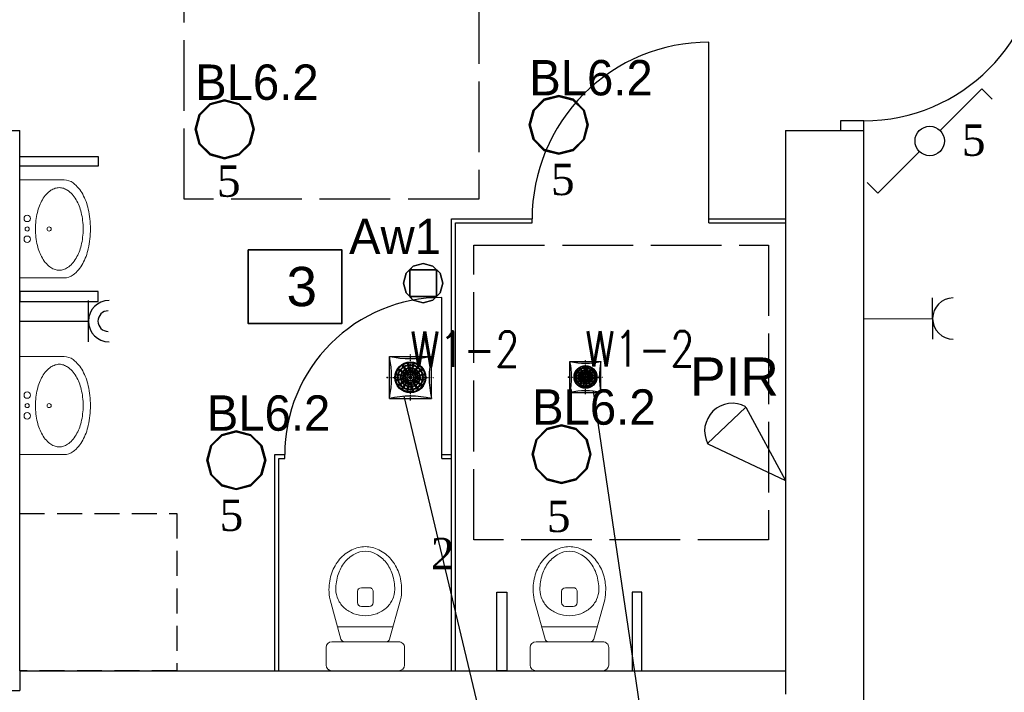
# Model space of a CAD drawing. Header units: millimetres. Extents: x -16803 to -7085, y -9068 to 2537.
# Tile 15 of 33: x -14016 to -13514, y -429 to -86. Entities that reach past the tile are written whole.
import ezdxf
from ezdxf.enums import TextEntityAlignment as Align

# ---------------------------------------------------------------- set-up
doc = ezdxf.new("R2010")
doc.units = ezdxf.units.MM
doc.header["$MEASUREMENT"] = 0
for name, pattern in [('ACAD_ISO02W100', [15, 12, -3]), ('CENTER', [0.55, 0.37, -0.06, 0.06, -0.06]), ('DASHED', [19.05, 12.7, -6.35]), ('HIDDEN', [0.125, 0.085, -0.04])]:
    doc.linetypes.add(name, pattern=pattern)
for name, color, linetype, lineweight in [('A_meble', 253, 'Continuous', 13), ('A_opisy', 81, 'Continuous', 13), ('A_przekrojowe główne', 50, 'Continuous', 50), ('A_sanitarka', 140, 'Continuous', 13), ('A_stolarka', 20, 'Continuous', 15), ('A_ściany istniejące', 82, 'Continuous', 50), ('elektryka', 255, 'Continuous', 35), ('elektryka2', 20, 'Continuous', 35), ('opisy', 71, 'Continuous', 13), ('sanitarka', 140, 'Continuous', 13)]:
    doc.layers.add(name, color=color, linetype=linetype, lineweight=lineweight)
doc.layers.add('DLX_BLD0_FL1_LUM 1', color=7, linetype='Continuous', true_color=0x002aff)
for name, color, linetype in [('DLX_BLD0_FL1_LUM 12', 1, 'Continuous'), ('DLX_BLD0_FL1_LUMKEY_IDX', 7, 'Continuous'), ('Elementy modelu - Strefy', 7, 'Continuous'), ('Konstrukcja - Ściany zew', 7, 'Continuous'), ('teletech', 7, 'Continuous'), ('WEN_W1-_ATRYBUT', 6, 'Continuous'), ('WEN_W1-_OSIE', 2, 'CENTER'), ('WEN_W1-_ZLICZAC', 140, 'Continuous')]:
    doc.layers.add(name, color=color, linetype=linetype)
doc.styles.add('ROMANS', font='times.ttf', dxfattribs={"height": 12})
doc.styles.get("Standard").update_dxf_attribs({"font": 'arial.ttf'})
doc.styles.add('STYL_AUTOMATYCZNY_1', font='arial.ttf')
doc.styles.add('STYL_WENTYLE', font='romans.shx', dxfattribs={"width": 0.8})
doc.styles.add('TableTextStyle', font='txt')

# ---------------------------------------------------------------- blocks, each defined once
blk = doc.blocks.new('miska wc2')
at = {"layer": 'sanitarka'}
for p, q in [((0, 17), (0, -17)), ((0, 17), (0, -17)), ((11.85, 20), (2.85, 20)), ((11.85, 20), (2.85, 20)), ((14.7, -17), (14.7, 17)), ((14.7, -17), (14.7, 17)), ((16.11, 12.39), (36.08, 17.97)), ((16.11, 12.39), (36.08, 17.97)), ((14.7, 10.46), (14.7, -10.46)), ((14.7, 10.46), (14.7, -10.46)), ((22.3, 14.12), (22.3, -14.12)), ((32.75, -2), (32.75, 2)), ((34.65, 4), (40.35, 4)), ((42.25, 2), (42.25, -2)), ((40.35, -4), (34.65, -4)), ((36.08, -17.97), (16.11, -12.39)), ((36.08, -17.97), (16.11, -12.39)), ((2.85, -20), (11.85, -20)), ((2.85, -20), (11.85, -20))]:
    blk.add_line(p, q, dxfattribs=at)
at = {"layer": 'sanitarka', "extrusion": (0, 0, -1)}
for centre, major_axis, start_param, end_param in [((2.85, 17), (0, 3), -1.570796, 0), ((2.85, 17), (0, 3), -1.570796, 0), ((11.85, 17), (0, 3), 0, 1.570796), ((11.85, 17), (0, 3), 0, 1.570796), ((41.3, -10.01), (0, 28.51), -0.193886, 0), ((41.3, -10.01), (0, 28.51), -0.193886, 0), ((41.3, -10.01), (0, 28.51), 0, 0.321605), ((41.3, -10.01), (0, 28.51), 0, 0.321605), ((42.85, -5.11), (0, 23.34), 0.321605, 0.677386), ((42.85, -5.11), (0, 23.34), 0.321605, 0.677386), ((16.6, 10.46), (0, 2), -1.570796, -0.259108), ((16.6, 10.46), (0, 2), -1.570796, -0.259108), ((42.3, 0.39), (0, 14.98), -1.201895, -0.819867), ((41.69, 0.98), (0, 14.1), -0.819867, -0.417686), ((41.3, 1.91), (0, 13.09), -0.417686, 0), ((41.3, -12.92), (0, 27.92), 0, 0.294283), ((43.13, -6.57), (0, 21.29), 0.294283, 0.631691), ((45.92, -2.55), (0, 16.3), 0.631691, 1.055683), ((45.23, -1.99), (0, 19.34), 0.677386, 1.095246), ((45.23, -1.99), (0, 19.34), 0.677386, 1.095246), ((43.25, 0), (0, 16.05), -1.570796, -1.201895), ((50.21, 0), (0, 11.13), 1.055683, 1.570796), ((48.9, 0), (0, 15), 1.095246, 1.570796), ((48.9, 0), (0, 15), 1.095246, 1.570796), ((34.65, 2), (0, 2), -1.570796, 0), ((40.35, 2), (0, 2), 0, 1.570796), ((43.25, 0), (0, 16.05), -1.939697, -1.570796), ((34.65, -2), (0, 2), 3.141593, 4.712389), ((40.35, -2), (0, 2), 1.570796, 3.141593), ((50.21, 0), (0, 11.13), 1.570796, 2.08591), ((48.9, 0), (0, 15), 1.570796, 2.046347), ((48.9, 0), (0, 15), 1.570796, 2.046347), ((42.3, -0.39), (0, 14.98), -2.321725, -1.939697), ((45.92, 2.55), (0, 16.3), 2.08591, 2.509902), ((45.23, 1.99), (0, 19.34), 2.046347, 2.464206), ((45.23, 1.99), (0, 19.34), 2.046347, 2.464206), ((16.6, -10.46), (0, 2), -2.882484, -1.570796), ((16.6, -10.46), (0, 2), -2.882484, -1.570796), ((41.69, -0.98), (0, 14.1), -2.723906, -2.321725), ((41.3, -1.91), (0, 13.09), 3.141593, 3.559279), ((41.3, 12.92), (0, 27.92), 2.84731, 3.141593), ((43.13, 6.57), (0, 21.29), 2.509902, 2.84731), ((42.85, 5.11), (0, 23.34), 2.464206, 2.819987), ((42.85, 5.11), (0, 23.34), 2.464206, 2.819987), ((2.85, -17), (0, 3), 3.141593, 4.712389), ((2.85, -17), (0, 3), 3.141593, 4.712389), ((11.85, -17), (0, 3), 1.570796, 3.141593), ((11.85, -17), (0, 3), 1.570796, 3.141593), ((41.3, 10.01), (0, 28.51), 3.141593, 3.335479), ((41.3, 10.01), (0, 28.51), 3.141593, 3.335479), ((41.3, 10.01), (0, 28.51), 2.819987, 3.141593), ((41.3, 10.01), (0, 28.51), 2.819987, 3.141593)]:
    blk.add_ellipse(centre, major_axis=major_axis, ratio=0.95, start_param=start_param, end_param=end_param, dxfattribs=at)
blk = doc.blocks.new('UM35X50')
for points in [[(0, -36.97, 0.05476), (10.06, -35.86, 0.06858), (17.66, -33.04, 0.105627), (23.4, -28.17, 0.165778), (24.97, -23.56), (24.97, -0.92), (-24.97, -0.92), (-24.97, -23.56, 0.165778), (-23.4, -28.17, 0.105627), (-17.66, -33.04, 0.06858), (-10.06, -35.86, 0.05476)], [(0, -8.94, 0.029376), (-4.26, -9.19, 0.029473), (-8.44, -9.93, 0.03605), (-11.75, -10.98, 0.036147), (-14.87, -12.5, 0.053162), (-17.67, -14.54, 0.06086), (-19.66, -16.84, 0.070181), (-20.69, -18.98, 0.077896), (-21.03, -21.09, 0.077896), (-20.69, -23.2, 0.070181), (-19.66, -25.33, 0.06086), (-17.67, -27.63, 0.053162), (-14.87, -29.68, 0.036147), (-11.75, -31.19, 0.03605), (-8.44, -32.24, 0.029473), (-4.26, -32.99, 0.029376), (0, -33.24, 0.029376), (4.26, -32.99, 0.029473), (8.45, -32.24, 0.03605), (11.76, -31.19, 0.036147), (14.87, -29.68, 0.053162), (17.68, -27.63, 0.06086), (19.67, -25.33, 0.070181), (20.7, -23.2, 0.077896), (21.03, -21.09, 0.077896), (20.7, -18.98, 0.070181), (19.67, -16.84, 0.06086), (17.68, -14.54, 0.053162), (14.87, -12.5, 0.036147), (11.76, -10.98, 0.03605), (8.45, -9.93, 0.029473), (4.26, -9.19, 0.029376)]]:
    blk.add_lwpolyline(points, format="xyb", close=True)
for centre, radius in [((-5.34, -4.75), 1.63), ((0, -4.75), 1.05), ((5.23, -4.75), 1.63), ((0, -15.91), 1.05)]:
    blk.add_circle(centre, radius)
blk = doc.blocks.new('SILENT_12')
for p, q in [((-0.5, -0.5), (-0.5, 0.5)), ((-0.5, 0.5), (0.5, 0.5)), ((0.5, -0.5), (0.5, 0.5)), ((-0.28, 0.211), (-0.204, 0.287)), ((-0.204, 0.287), (-0.176, 0.247)), ((-0.178, 0.302), (-0.079, 0.343)), ((-0.178, 0.302), (-0.153, 0.262)), ((-0.169, 0.236), (-0.134, 0.188)), ((-0.146, 0.251), (-0.114, 0.201)), ((-0.079, 0.343), (-0.068, 0.295)), ((-0.065, 0.283), (-0.052, 0.225)), ((-0.049, 0.347), (0.058, 0.347)), ((-0.049, 0.347), (-0.041, 0.3)), ((-0.039, 0.288), (-0.029, 0.229)), ((0.048, 0.286), (0.038, 0.228)), ((0.058, 0.347), (0.05, 0.299)), ((0.074, 0.281), (0.061, 0.223)), ((0.087, 0.339), (0.077, 0.293)), ((0.087, 0.339), (0.187, 0.298)), ((0.154, 0.246), (0.122, 0.196)), ((0.187, 0.298), (0.161, 0.257)), ((0.211, 0.28), (0.183, 0.242)), ((0.211, 0.28), (0.287, 0.204)), ((-0.347, -0.049), (-0.347, 0.058)), ((-0.347, 0.058), (-0.299, 0.05)), ((-0.339, 0.087), (-0.298, 0.187)), ((-0.339, 0.087), (-0.293, 0.077)), ((-0.298, 0.187), (-0.257, 0.161)), ((-0.286, 0.048), (-0.228, 0.038)), ((-0.281, 0.074), (-0.223, 0.061)), ((-0.28, 0.211), (-0.242, 0.183)), ((-0.246, 0.154), (-0.196, 0.122)), ((-0.231, 0.176), (-0.182, 0.142)), ((-0.216, 0.036), (-0.171, 0.028)), ((-0.211, 0.059), (-0.167, 0.049)), ((-0.186, 0.116), (-0.148, 0.091)), ((-0.173, 0.135), (-0.135, 0.109)), ((-0.161, 0.026), (-0.125, 0.02)), ((-0.156, 0.046), (-0.12, 0.038)), ((-0.139, 0.086), (-0.108, 0.066)), ((-0.128, 0.178), (-0.102, 0.141)), ((-0.127, 0.103), (-0.096, 0.081)), ((-0.108, 0.191), (-0.083, 0.152)), ((-0.096, 0.132), (-0.074, 0.102)), ((-0.078, 0.143), (-0.058, 0.112)), ((-0.05, 0.213), (-0.04, 0.169)), ((-0.038, 0.159), (-0.03, 0.123)), ((-0.027, 0.218), (-0.019, 0.173)), ((-0.017, 0.162), (-0.011, 0.126)), ((0.026, 0.161), (0.02, 0.125)), ((0.036, 0.216), (0.028, 0.171)), ((0.046, 0.156), (0.038, 0.12)), ((0.059, 0.211), (0.049, 0.167)), ((0.086, 0.139), (0.066, 0.108)), ((0.103, 0.127), (0.081, 0.096)), ((0.116, 0.186), (0.091, 0.148)), ((0.132, 0.096), (0.102, 0.074)), ((0.135, 0.173), (0.109, 0.135)), ((0.143, 0.078), (0.112, 0.058)), ((0.159, 0.038), (0.123, 0.03)), ((0.162, 0.017), (0.126, 0.011)), ((0.178, 0.128), (0.141, 0.102)), ((0.176, 0.231), (0.142, 0.182)), ((0.191, 0.108), (0.152, 0.083)), ((0.213, 0.05), (0.169, 0.04)), ((0.218, 0.027), (0.173, 0.019)), ((0.236, 0.169), (0.188, 0.134)), ((0.251, 0.146), (0.201, 0.114)), ((0.283, 0.065), (0.225, 0.052)), ((0.288, 0.039), (0.229, 0.029)), ((0.287, 0.204), (0.247, 0.176)), ((0.302, 0.178), (0.262, 0.153)), ((0.343, 0.079), (0.295, 0.068)), ((0.347, 0.049), (0.3, 0.041)), ((0.302, 0.178), (0.343, 0.079)), ((0.347, 0.049), (0.347, -0.058)), ((-0.347, -0.049), (-0.3, -0.041)), ((-0.343, -0.079), (-0.295, -0.068)), ((-0.302, -0.178), (-0.343, -0.079)), ((-0.302, -0.178), (-0.262, -0.153)), ((-0.288, -0.039), (-0.229, -0.029)), ((-0.287, -0.204), (-0.247, -0.176)), ((-0.211, -0.28), (-0.287, -0.204)), ((-0.283, -0.065), (-0.225, -0.052)), ((-0.251, -0.146), (-0.201, -0.114)), ((-0.236, -0.169), (-0.188, -0.134)), ((-0.218, -0.027), (-0.173, -0.019)), ((-0.213, -0.05), (-0.169, -0.04)), ((-0.191, -0.108), (-0.152, -0.083)), ((-0.178, -0.128), (-0.141, -0.102)), ((-0.176, -0.231), (-0.142, -0.182)), ((-0.162, -0.017), (-0.126, -0.011)), ((-0.159, -0.038), (-0.123, -0.03)), ((-0.154, -0.246), (-0.122, -0.196)), ((-0.143, -0.078), (-0.112, -0.058)), ((-0.135, -0.173), (-0.109, -0.135)), ((-0.132, -0.096), (-0.102, -0.074)), ((-0.116, -0.186), (-0.091, -0.148)), ((-0.103, -0.127), (-0.081, -0.096)), ((-0.086, -0.139), (-0.066, -0.108)), ((-0.074, -0.281), (-0.061, -0.223)), ((-0.059, -0.211), (-0.049, -0.167)), ((-0.048, -0.286), (-0.038, -0.228)), ((-0.046, -0.156), (-0.038, -0.12)), ((-0.036, -0.216), (-0.028, -0.171)), ((-0.026, -0.161), (-0.02, -0.125)), ((0.017, -0.162), (0.011, -0.126)), ((0.027, -0.218), (0.019, -0.173)), ((0.039, -0.288), (0.029, -0.229)), ((0.038, -0.159), (0.03, -0.123)), ((0.05, -0.213), (0.04, -0.169)), ((0.065, -0.283), (0.052, -0.225)), ((0.078, -0.143), (0.058, -0.112)), ((0.096, -0.132), (0.074, -0.102)), ((0.108, -0.191), (0.083, -0.152)), ((0.127, -0.103), (0.096, -0.081)), ((0.128, -0.178), (0.102, -0.141)), ((0.139, -0.086), (0.108, -0.066)), ((0.146, -0.251), (0.114, -0.201)), ((0.156, -0.046), (0.12, -0.038)), ((0.161, -0.026), (0.125, -0.02)), ((0.169, -0.236), (0.134, -0.188)), ((0.173, -0.135), (0.135, -0.109)), ((0.186, -0.116), (0.148, -0.091)), ((0.211, -0.059), (0.167, -0.049)), ((0.216, -0.036), (0.171, -0.028)), ((0.231, -0.176), (0.182, -0.142)), ((0.246, -0.154), (0.196, -0.122)), ((0.28, -0.211), (0.204, -0.287)), ((0.281, -0.074), (0.223, -0.061)), ((0.286, -0.048), (0.228, -0.038)), ((0.28, -0.211), (0.242, -0.183)), ((0.298, -0.187), (0.257, -0.161)), ((0.339, -0.087), (0.293, -0.077)), ((0.339, -0.087), (0.298, -0.187)), ((0.347, -0.058), (0.299, -0.05)), ((-0.211, -0.28), (-0.183, -0.242)), ((-0.187, -0.298), (-0.161, -0.257)), ((-0.087, -0.339), (-0.187, -0.298)), ((-0.087, -0.339), (-0.077, -0.293)), ((-0.058, -0.347), (-0.05, -0.299)), ((0.049, -0.347), (-0.058, -0.347)), ((0.049, -0.347), (0.041, -0.3)), ((0.079, -0.343), (0.068, -0.295)), ((0.178, -0.302), (0.079, -0.343)), ((0.178, -0.302), (0.153, -0.262)), ((0.204, -0.287), (0.176, -0.247)), ((-0.5, -0.5), (0.5, -0.5))]:
    blk.add_line(p, q)
for radius in [0.369, 0.362, 0.303, 0.29, 0.231, 0.219, 0.174, 0.163, 0.126, 0.117, 0.0831, 0.0769, 0.0381, 0.0283]:
    blk.add_circle((0, 0), radius)
for centre, start, end in [((0, 2.836), 257.9209, 282.0791), ((-2.836, 0), 347.9209, 12.0791), ((2.836, 0), 167.9209, 192.0791), ((0, -2.836), 77.9209, 102.0791)]:
    blk.add_arc(centre, 2.389, start, end)
blk = doc.blocks.new('SILENT-300_12')
at = {"linetype": 'HIDDEN'}
blk.add_circle((0, 0), 75, dxfattribs=at)
for p in [(-117.7, 0), (0, 0)]:
    blk.add_point(p)
at = {"layer": 'WEN_W1-_OSIE'}
for p, q in [((0, -117.7), (0, 117.7)), ((-117.7, 0), (117.7, 0))]:
    blk.add_line(p, q, dxfattribs=at)
at = {"xscale": 214, "yscale": 214, "zscale": 214}
blk.add_blockref('SILENT_12', (0, 0), dxfattribs=at)
at = {"layer": 'WEN_W1-_ATRYBUT', "style": 'STYL_WENTYLE', "width": 0.8, "flags": 8}
blk.add_attdef('WENTYLE', text='', height=180, dxfattribs=at).set_placement((0, 0), align=Align.BOTTOM_LEFT)
blk = doc.blocks.new('SILENT-100-12V_12')
at = {"linetype": 'HIDDEN'}
blk.add_circle((0, 0), 50, dxfattribs=at)
for p in [(-86.9, 0), (0, 0)]:
    blk.add_point(p)
at = {"layer": 'WEN_W1-_OSIE'}
for p, q in [((0, -86.9), (0, 86.9)), ((-86.9, 0), (86.9, 0))]:
    blk.add_line(p, q, dxfattribs=at)
at = {"xscale": 158, "yscale": 158, "zscale": 158}
blk.add_blockref('SILENT_12', (0, 0), dxfattribs=at)
at = {"layer": 'WEN_W1-_ATRYBUT', "style": 'STYL_WENTYLE', "width": 0.8, "flags": 8}
blk.add_attdef('WENTYLE', text='', height=180, dxfattribs=at).set_placement((0, 0), align=Align.BOTTOM_LEFT)

msp = doc.modelspace()

# ---------------------------------------------------------------- linework, layer by layer
at = {"layer": 'A_meble', "lineweight": -3}
for p, q in [((-13795.83, -187.9), (-13754.83, -187.9)), ((-13795.83, -417.9), (-13795.83, -187.9)), ((-13793.83, -189.9), (-13754.83, -189.9)), ((-13793.83, -417.9), (-13793.83, -189.9)), ((-13754.83, -189.9), (-13754.83, -187.9)), ((-13664.83, -187.9), (-13625.83, -187.9)), ((-13664.83, -189.9), (-13664.83, -187.9)), ((-13664.83, -189.9), (-13625.83, -189.9)), ((-13885.83, -307.9), (-13880.83, -307.9)), ((-13885.83, -417.9), (-13885.83, -307.9)), ((-13883.83, -309.9), (-13880.83, -309.9)), ((-13883.83, -417.9), (-13883.83, -309.9)), ((-13880.83, -309.9), (-13880.83, -307.9)), ((-13800.83, -307.9), (-13795.83, -307.9)), ((-13800.83, -309.9), (-13800.83, -307.9)), ((-13800.83, -309.9), (-13795.83, -309.9))]:
    msp.add_line(p, q, dxfattribs=at)
for points in [[(-13664.83, -187.9), (-13664.83, -97.9, 0.414214), (-13754.83, -187.9)], [(-13800.83, -307.9), (-13800.83, -227.9, 0.414214), (-13880.83, -307.9)]]:
    msp.add_lwpolyline(points, format="xyb", dxfattribs=at)
at = {"layer": 'A_opisy', "linetype": 'ACAD_ISO02W100', "lineweight": -3, "ltscale": 3}
for points in [[(-13932.04, -27.9), (-13782.04, -27.9), (-13782.04, -177.9), (-13932.04, -177.9)], [(-13784.43, -201.23), (-13634.43, -201.23), (-13634.43, -351.23), (-13784.43, -351.23)]]:
    msp.add_lwpolyline(points, close=True, dxfattribs=at)
at = {"layer": 'A_przekrojowe główne', "lineweight": -3}
msp.add_line((-14015.83, -417.9), (-13625.83, -417.9), dxfattribs=at)
at = {"layer": 'A_sanitarka', "lineweight": -3}
for points in [[(-13975.83, -156.07), (-13975.83, -161.07), (-14015.83, -161.07), (-14015.83, -156.07)], [(-13975.83, -229.92), (-13975.83, -224.92), (-14015.83, -224.92), (-14015.83, -229.92)], [(-13772.75, -377.9), (-13767.75, -377.9), (-13767.75, -417.9), (-13772.75, -417.9)], [(-13698.9, -377.9), (-13703.9, -377.9), (-13703.9, -417.9), (-13698.9, -417.9)]]:
    msp.add_lwpolyline(points, close=True, dxfattribs=at)
at = {"layer": 'A_sanitarka', "linetype": 'DASHED', "lineweight": -3}
msp.add_lwpolyline([(-14015.83, -337.9), (-13935.83, -337.9), (-13935.83, -417.9), (-14015.83, -417.9)], close=True, dxfattribs=at)
at = {"layer": 'A_stolarka', "lineweight": -3}
msp.add_lwpolyline([(-13585.83, -137.9), (-13597.83, -137.9), (-13597.83, -142.9), (-13585.83, -142.9)], close=True, dxfattribs=at)
msp.add_arc((-13585.83, -47.9), 90, 270, 0, dxfattribs=at)
at = {"layer": 'A_ściany istniejące', "lineweight": -3}
for p, q in [((-14015.83, -417.9), (-14015.83, -427.9)), ((-13625.83, -417.9), (-13625.83, -429.9)), ((-14043.83, -427.9), (-14015.83, -427.9))]:
    msp.add_line(p, q, dxfattribs=at)
at = {"layer": 'DLX_BLD0_FL1_LUM 1', "lineweight": -3}
for points in [[(-13748.78, -127, 0), (-13741.28, -124.99, 0)], [(-13741.28, -124.99, 0), (-13748.78, -127, 0)], [(-13741.28, -124.99, 0), (-13748.78, -127, 0)], [(-13748.78, -127, 0), (-13741.28, -124.99, 0)], [(-13741.28, -124.99, 0), (-13741.28, -124.99, 0)], [(-13741.28, -124.99, 0), (-13733.78, -127, 0)], [(-13733.78, -127, 0), (-13741.28, -124.99, 0)], [(-13741.28, -124.99, 0), (-13741.28, -124.99, 0)], [(-13733.78, -127, 0), (-13741.28, -124.99, 0)], [(-13741.28, -124.99, 0), (-13733.78, -127, 0)], [(-13924.45, -134.77, 0), (-13918.96, -129.28, 0)], [(-13918.96, -129.28, 0), (-13924.45, -134.77, 0)], [(-13918.96, -129.28, 0), (-13924.45, -134.77, 0)], [(-13924.45, -134.77, 0), (-13918.96, -129.28, 0)], [(-13918.71, -129.71, 0), (-13924.02, -135.02, 0)], [(-13924.02, -135.02, 0), (-13918.71, -129.71, 0)], [(-13918.96, -129.28, 0), (-13911.46, -127.27, 0)], [(-13911.46, -127.27, 0), (-13918.96, -129.28, 0)], [(-13911.46, -127.27, 0), (-13918.96, -129.28, 0)], [(-13918.96, -129.28, 0), (-13911.46, -127.27, 0)], [(-13918.96, -129.28, 0), (-13918.96, -129.28, 0)], [(-13918.96, -129.28, 0), (-13918.96, -129.28, 0)], [(-13911.46, -127.77, 0), (-13918.71, -129.71, 0)], [(-13918.71, -129.71, 0), (-13911.46, -127.77, 0)], [(-13911.46, -127.27, 0), (-13911.46, -127.27, 0)], [(-13911.46, -127.27, 0), (-13903.96, -129.28, 0)], [(-13903.96, -129.28, 0), (-13911.46, -127.27, 0)], [(-13911.46, -127.27, 0), (-13911.46, -127.27, 0)], [(-13903.96, -129.28, 0), (-13911.46, -127.27, 0)], [(-13911.46, -127.27, 0), (-13903.96, -129.28, 0)], [(-13904.21, -129.71, 0), (-13911.46, -127.77, 0)], [(-13911.46, -127.77, 0), (-13904.21, -129.71, 0)], [(-13898.9, -135.02, 0), (-13904.21, -129.71, 0)], [(-13904.21, -129.71, 0), (-13898.9, -135.02, 0)], [(-13903.96, -129.28, 0), (-13903.96, -129.28, 0)], [(-13903.96, -129.28, 0), (-13898.47, -134.77, 0)], [(-13898.47, -134.77, 0), (-13903.96, -129.28, 0)], [(-13903.96, -129.28, 0), (-13903.96, -129.28, 0)], [(-13898.47, -134.77, 0), (-13903.96, -129.28, 0)], [(-13903.96, -129.28, 0), (-13898.47, -134.77, 0)], [(-13754.27, -132.49, 0), (-13748.78, -127, 0)], [(-13748.78, -127, 0), (-13754.27, -132.49, 0)], [(-13748.78, -127, 0), (-13754.27, -132.49, 0)], [(-13754.27, -132.49, 0), (-13748.78, -127, 0)], [(-13748.53, -127.43, 0), (-13753.84, -132.74, 0)], [(-13753.84, -132.74, 0), (-13748.53, -127.43, 0)], [(-13748.78, -127, 0), (-13748.78, -127, 0)], [(-13748.78, -127, 0), (-13748.78, -127, 0)], [(-13741.28, -125.49, 0), (-13748.53, -127.43, 0)], [(-13748.53, -127.43, 0), (-13741.28, -125.49, 0)], [(-13734.03, -127.43, 0), (-13741.28, -125.49, 0)], [(-13741.28, -125.49, 0), (-13734.03, -127.43, 0)], [(-13728.73, -132.74, 0), (-13734.03, -127.43, 0)], [(-13734.03, -127.43, 0), (-13728.73, -132.74, 0)], [(-13733.78, -127, 0), (-13733.78, -127, 0)], [(-13733.78, -127, 0), (-13728.29, -132.49, 0)], [(-13728.29, -132.49, 0), (-13733.78, -127, 0)], [(-13733.78, -127, 0), (-13733.78, -127, 0)], [(-13728.29, -132.49, 0), (-13733.78, -127, 0)], [(-13733.78, -127, 0), (-13728.29, -132.49, 0)], [(-13926.46, -142.27, 0), (-13924.45, -134.77, 0)], [(-13924.45, -134.77, 0), (-13926.46, -142.27, 0)], [(-13924.45, -134.77, 0), (-13926.46, -142.27, 0)], [(-13926.46, -142.27, 0), (-13924.45, -134.77, 0)], [(-13924.02, -135.02, 0), (-13925.96, -142.27, 0)], [(-13925.96, -142.27, 0), (-13924.02, -135.02, 0)], [(-13924.45, -134.77, 0), (-13924.45, -134.77, 0)], [(-13924.45, -134.77, 0), (-13924.45, -134.77, 0)], [(-13896.96, -142.27, 0), (-13898.9, -135.02, 0)], [(-13898.9, -135.02, 0), (-13896.96, -142.27, 0)], [(-13898.47, -134.77, 0), (-13898.47, -134.77, 0)], [(-13898.47, -134.77, 0), (-13896.46, -142.27, 0)], [(-13896.46, -142.27, 0), (-13898.47, -134.77, 0)], [(-13898.47, -134.77, 0), (-13898.47, -134.77, 0)], [(-13896.46, -142.27, 0), (-13898.47, -134.77, 0)], [(-13898.47, -134.77, 0), (-13896.46, -142.27, 0)], [(-13756.28, -139.99, 0), (-13754.27, -132.49, 0)], [(-13754.27, -132.49, 0), (-13756.28, -139.99, 0)], [(-13754.27, -132.49, 0), (-13756.28, -139.99, 0)], [(-13756.28, -139.99, 0), (-13754.27, -132.49, 0)], [(-13753.84, -132.74, 0), (-13755.78, -139.99, 0)], [(-13755.78, -139.99, 0), (-13753.84, -132.74, 0)], [(-13754.27, -132.49, 0), (-13754.27, -132.49, 0)], [(-13754.27, -132.49, 0), (-13754.27, -132.49, 0)], [(-13726.78, -139.99, 0), (-13728.73, -132.74, 0)], [(-13728.73, -132.74, 0), (-13726.78, -139.99, 0)], [(-13728.29, -132.49, 0), (-13728.29, -132.49, 0)], [(-13728.29, -132.49, 0), (-13726.28, -139.99, 0)], [(-13726.28, -139.99, 0), (-13728.29, -132.49, 0)], [(-13728.29, -132.49, 0), (-13728.29, -132.49, 0)], [(-13726.28, -139.99, 0), (-13728.29, -132.49, 0)], [(-13728.29, -132.49, 0), (-13726.28, -139.99, 0)], [(-13754.27, -147.49, 0), (-13756.28, -139.99, 0)], [(-13756.28, -139.99, 0), (-13756.28, -139.99, 0)], [(-13756.28, -139.99, 0), (-13754.27, -147.49, 0)], [(-13756.28, -139.99, 0), (-13756.28, -139.99, 0)], [(-13756.28, -139.99, 0), (-13754.27, -147.49, 0)], [(-13754.27, -147.49, 0), (-13756.28, -139.99, 0)], [(-13755.78, -139.99, 0), (-13753.84, -147.24, 0)], [(-13753.84, -147.24, 0), (-13755.78, -139.99, 0)], [(-13728.73, -147.24, 0), (-13726.78, -139.99, 0)], [(-13726.78, -139.99, 0), (-13728.73, -147.24, 0)], [(-13726.28, -139.99, 0), (-13728.29, -147.49, 0)], [(-13728.29, -147.49, 0), (-13726.28, -139.99, 0)], [(-13728.29, -147.49, 0), (-13726.28, -139.99, 0)], [(-13726.28, -139.99, 0), (-13728.29, -147.49, 0)], [(-13726.28, -139.99, 0), (-13726.28, -139.99, 0)], [(-13726.28, -139.99, 0), (-13726.28, -139.99, 0)], [(-13924.45, -149.77, 0), (-13926.46, -142.27, 0)], [(-13926.46, -142.27, 0), (-13926.46, -142.27, 0)], [(-13926.46, -142.27, 0), (-13924.45, -149.77, 0)], [(-13926.46, -142.27, 0), (-13926.46, -142.27, 0)], [(-13926.46, -142.27, 0), (-13924.45, -149.77, 0)], [(-13924.45, -149.77, 0), (-13926.46, -142.27, 0)], [(-13925.96, -142.27, 0), (-13924.02, -149.52, 0)], [(-13924.02, -149.52, 0), (-13925.96, -142.27, 0)], [(-13898.9, -149.52, 0), (-13896.96, -142.27, 0)], [(-13896.96, -142.27, 0), (-13898.9, -149.52, 0)], [(-13896.46, -142.27, 0), (-13898.47, -149.77, 0)], [(-13898.47, -149.77, 0), (-13896.46, -142.27, 0)], [(-13898.47, -149.77, 0), (-13896.46, -142.27, 0)], [(-13896.46, -142.27, 0), (-13898.47, -149.77, 0)], [(-13896.46, -142.27, 0), (-13896.46, -142.27, 0)], [(-13896.46, -142.27, 0), (-13896.46, -142.27, 0)], [(-13924.45, -149.77, 0), (-13924.45, -149.77, 0)], [(-13918.96, -155.26, 0), (-13924.45, -149.77, 0)], [(-13924.45, -149.77, 0), (-13924.45, -149.77, 0)], [(-13924.45, -149.77, 0), (-13918.96, -155.26, 0)], [(-13924.45, -149.77, 0), (-13918.96, -155.26, 0)], [(-13918.96, -155.26, 0), (-13924.45, -149.77, 0)], [(-13924.02, -149.52, 0), (-13918.71, -154.83, 0)], [(-13918.71, -154.83, 0), (-13924.02, -149.52, 0)], [(-13904.21, -154.83, 0), (-13898.9, -149.52, 0)], [(-13898.9, -149.52, 0), (-13904.21, -154.83, 0)], [(-13898.47, -149.77, 0), (-13903.96, -155.26, 0)], [(-13903.96, -155.26, 0), (-13898.47, -149.77, 0)], [(-13903.96, -155.26, 0), (-13898.47, -149.77, 0)], [(-13898.47, -149.77, 0), (-13903.96, -155.26, 0)], [(-13898.47, -149.77, 0), (-13898.47, -149.77, 0)], [(-13898.47, -149.77, 0), (-13898.47, -149.77, 0)], [(-13754.27, -147.49, 0), (-13754.27, -147.49, 0)], [(-13748.78, -152.98, 0), (-13754.27, -147.49, 0)], [(-13754.27, -147.49, 0), (-13754.27, -147.49, 0)], [(-13754.27, -147.49, 0), (-13748.78, -152.98, 0)], [(-13754.27, -147.49, 0), (-13748.78, -152.98, 0)], [(-13748.78, -152.98, 0), (-13754.27, -147.49, 0)], [(-13753.84, -147.24, 0), (-13748.53, -152.55, 0)], [(-13748.53, -152.55, 0), (-13753.84, -147.24, 0)], [(-13734.03, -152.55, 0), (-13728.73, -147.24, 0)], [(-13728.73, -147.24, 0), (-13734.03, -152.55, 0)], [(-13728.29, -147.49, 0), (-13733.78, -152.98, 0)], [(-13733.78, -152.98, 0), (-13728.29, -147.49, 0)], [(-13733.78, -152.98, 0), (-13728.29, -147.49, 0)], [(-13728.29, -147.49, 0), (-13733.78, -152.98, 0)], [(-13728.29, -147.49, 0), (-13728.29, -147.49, 0)], [(-13728.29, -147.49, 0), (-13728.29, -147.49, 0)], [(-13911.46, -157.27, 0), (-13918.96, -155.26, 0)], [(-13918.96, -155.26, 0), (-13918.96, -155.26, 0)], [(-13918.96, -155.26, 0), (-13911.46, -157.27, 0)], [(-13918.96, -155.26, 0), (-13918.96, -155.26, 0)], [(-13918.96, -155.26, 0), (-13911.46, -157.27, 0)], [(-13911.46, -157.27, 0), (-13918.96, -155.26, 0)], [(-13918.71, -154.83, 0), (-13911.46, -156.77, 0)], [(-13911.46, -156.77, 0), (-13918.71, -154.83, 0)], [(-13911.46, -156.77, 0), (-13904.21, -154.83, 0)], [(-13904.21, -154.83, 0), (-13911.46, -156.77, 0)], [(-13903.96, -155.26, 0), (-13911.46, -157.27, 0)], [(-13911.46, -157.27, 0), (-13903.96, -155.26, 0)], [(-13911.46, -157.27, 0), (-13903.96, -155.26, 0)], [(-13903.96, -155.26, 0), (-13911.46, -157.27, 0)], [(-13903.96, -155.26, 0), (-13903.96, -155.26, 0)], [(-13903.96, -155.26, 0), (-13903.96, -155.26, 0)], [(-13741.28, -154.99, 0), (-13748.78, -152.98, 0)], [(-13748.78, -152.98, 0), (-13748.78, -152.98, 0)], [(-13748.78, -152.98, 0), (-13741.28, -154.99, 0)], [(-13748.78, -152.98, 0), (-13748.78, -152.98, 0)], [(-13748.78, -152.98, 0), (-13741.28, -154.99, 0)], [(-13741.28, -154.99, 0), (-13748.78, -152.98, 0)], [(-13748.53, -152.55, 0), (-13741.28, -154.49, 0)], [(-13741.28, -154.49, 0), (-13748.53, -152.55, 0)], [(-13741.28, -154.49, 0), (-13734.03, -152.55, 0)], [(-13734.03, -152.55, 0), (-13741.28, -154.49, 0)], [(-13733.78, -152.98, 0), (-13741.28, -154.99, 0)], [(-13741.28, -154.99, 0), (-13733.78, -152.98, 0)], [(-13741.28, -154.99, 0), (-13733.78, -152.98, 0)], [(-13733.78, -152.98, 0), (-13741.28, -154.99, 0)], [(-13741.28, -154.99, 0), (-13741.28, -154.99, 0)], [(-13741.28, -154.99, 0), (-13741.28, -154.99, 0)], [(-13733.78, -152.98, 0), (-13733.78, -152.98, 0)], [(-13733.78, -152.98, 0), (-13733.78, -152.98, 0)], [(-13911.46, -157.27, 0), (-13911.46, -157.27, 0)], [(-13911.46, -157.27, 0), (-13911.46, -157.27, 0)], [(-13913.03, -297.74, 0), (-13905.53, -295.73, 0)], [(-13905.53, -295.73, 0), (-13913.03, -297.74, 0)], [(-13905.53, -295.73, 0), (-13913.03, -297.74, 0)], [(-13913.03, -297.74, 0), (-13905.53, -295.73, 0)], [(-13905.53, -295.73, 0), (-13905.53, -295.73, 0)], [(-13905.53, -295.73, 0), (-13898.03, -297.74, 0)], [(-13898.03, -297.74, 0), (-13905.53, -295.73, 0)], [(-13905.53, -295.73, 0), (-13905.53, -295.73, 0)], [(-13898.03, -297.74, 0), (-13905.53, -295.73, 0)], [(-13905.53, -295.73, 0), (-13898.03, -297.74, 0)], [(-13752.82, -300.16, 0), (-13747.33, -294.67, 0)], [(-13747.33, -294.67, 0), (-13752.82, -300.16, 0)], [(-13747.33, -294.67, 0), (-13752.82, -300.16, 0)], [(-13752.82, -300.16, 0), (-13747.33, -294.67, 0)], [(-13747.08, -295.1, 0), (-13752.38, -300.41, 0)], [(-13752.38, -300.41, 0), (-13747.08, -295.1, 0)], [(-13747.33, -294.67, 0), (-13739.83, -292.66, 0)], [(-13739.83, -292.66, 0), (-13747.33, -294.67, 0)], [(-13739.83, -292.66, 0), (-13747.33, -294.67, 0)], [(-13747.33, -294.67, 0), (-13739.83, -292.66, 0)], [(-13747.33, -294.67, 0), (-13747.33, -294.67, 0)], [(-13747.33, -294.67, 0), (-13747.33, -294.67, 0)], [(-13739.83, -293.16, 0), (-13747.08, -295.1, 0)], [(-13747.08, -295.1, 0), (-13739.83, -293.16, 0)], [(-13739.83, -292.66, 0), (-13739.83, -292.66, 0)], [(-13739.83, -292.66, 0), (-13732.33, -294.67, 0)], [(-13732.33, -294.67, 0), (-13739.83, -292.66, 0)], [(-13739.83, -292.66, 0), (-13739.83, -292.66, 0)], [(-13732.33, -294.67, 0), (-13739.83, -292.66, 0)], [(-13739.83, -292.66, 0), (-13732.33, -294.67, 0)], [(-13732.58, -295.1, 0), (-13739.83, -293.16, 0)], [(-13739.83, -293.16, 0), (-13732.58, -295.1, 0)], [(-13727.27, -300.41, 0), (-13732.58, -295.1, 0)], [(-13732.58, -295.1, 0), (-13727.27, -300.41, 0)], [(-13732.33, -294.67, 0), (-13732.33, -294.67, 0)], [(-13732.33, -294.67, 0), (-13726.84, -300.16, 0)], [(-13726.84, -300.16, 0), (-13732.33, -294.67, 0)], [(-13732.33, -294.67, 0), (-13732.33, -294.67, 0)], [(-13726.84, -300.16, 0), (-13732.33, -294.67, 0)], [(-13732.33, -294.67, 0), (-13726.84, -300.16, 0)], [(-13918.53, -303.23, 0), (-13913.03, -297.74, 0)], [(-13913.03, -297.74, 0), (-13918.53, -303.23, 0)], [(-13913.03, -297.74, 0), (-13918.53, -303.23, 0)], [(-13918.53, -303.23, 0), (-13913.03, -297.74, 0)], [(-13912.78, -298.17, 0), (-13918.09, -303.48, 0)], [(-13918.09, -303.48, 0), (-13912.78, -298.17, 0)], [(-13913.03, -297.74, 0), (-13913.03, -297.74, 0)], [(-13913.03, -297.74, 0), (-13913.03, -297.74, 0)], [(-13905.53, -296.23, 0), (-13912.78, -298.17, 0)], [(-13912.78, -298.17, 0), (-13905.53, -296.23, 0)], [(-13898.28, -298.17, 0), (-13905.53, -296.23, 0)], [(-13905.53, -296.23, 0), (-13898.28, -298.17, 0)], [(-13892.98, -303.48, 0), (-13898.28, -298.17, 0)], [(-13898.28, -298.17, 0), (-13892.98, -303.48, 0)], [(-13898.03, -297.74, 0), (-13898.03, -297.74, 0)], [(-13898.03, -297.74, 0), (-13892.54, -303.23, 0)], [(-13892.54, -303.23, 0), (-13898.03, -297.74, 0)], [(-13898.03, -297.74, 0), (-13898.03, -297.74, 0)], [(-13892.54, -303.23, 0), (-13898.03, -297.74, 0)], [(-13898.03, -297.74, 0), (-13892.54, -303.23, 0)], [(-13754.83, -307.66, 0), (-13752.82, -300.16, 0)], [(-13752.82, -300.16, 0), (-13754.83, -307.66, 0)], [(-13752.82, -300.16, 0), (-13754.83, -307.66, 0)], [(-13754.83, -307.66, 0), (-13752.82, -300.16, 0)], [(-13752.38, -300.41, 0), (-13754.33, -307.66, 0)], [(-13754.33, -307.66, 0), (-13752.38, -300.41, 0)], [(-13752.82, -300.16, 0), (-13752.82, -300.16, 0)], [(-13752.82, -300.16, 0), (-13752.82, -300.16, 0)], [(-13725.33, -307.66, 0), (-13727.27, -300.41, 0)], [(-13727.27, -300.41, 0), (-13725.33, -307.66, 0)], [(-13726.84, -300.16, 0), (-13726.84, -300.16, 0)], [(-13726.84, -300.16, 0), (-13724.83, -307.66, 0)], [(-13724.83, -307.66, 0), (-13726.84, -300.16, 0)], [(-13726.84, -300.16, 0), (-13726.84, -300.16, 0)], [(-13724.83, -307.66, 0), (-13726.84, -300.16, 0)], [(-13726.84, -300.16, 0), (-13724.83, -307.66, 0)], [(-13920.53, -310.73, 0), (-13918.53, -303.23, 0)], [(-13918.53, -303.23, 0), (-13920.53, -310.73, 0)], [(-13918.53, -303.23, 0), (-13920.53, -310.73, 0)], [(-13920.53, -310.73, 0), (-13918.53, -303.23, 0)], [(-13918.09, -303.48, 0), (-13920.03, -310.73, 0)], [(-13920.03, -310.73, 0), (-13918.09, -303.48, 0)], [(-13918.53, -303.23, 0), (-13918.53, -303.23, 0)], [(-13918.53, -303.23, 0), (-13918.53, -303.23, 0)], [(-13891.03, -310.73, 0), (-13892.98, -303.48, 0)], [(-13892.98, -303.48, 0), (-13891.03, -310.73, 0)], [(-13892.54, -303.23, 0), (-13892.54, -303.23, 0)], [(-13892.54, -303.23, 0), (-13890.53, -310.73, 0)], [(-13890.53, -310.73, 0), (-13892.54, -303.23, 0)], [(-13892.54, -303.23, 0), (-13892.54, -303.23, 0)], [(-13890.53, -310.73, 0), (-13892.54, -303.23, 0)], [(-13892.54, -303.23, 0), (-13890.53, -310.73, 0)], [(-13918.53, -318.23, 0), (-13920.53, -310.73, 0)], [(-13920.53, -310.73, 0), (-13920.53, -310.73, 0)], [(-13920.53, -310.73, 0), (-13918.53, -318.23, 0)], [(-13920.53, -310.73, 0), (-13920.53, -310.73, 0)], [(-13920.53, -310.73, 0), (-13918.53, -318.23, 0)], [(-13918.53, -318.23, 0), (-13920.53, -310.73, 0)], [(-13920.03, -310.73, 0), (-13918.09, -317.98, 0)], [(-13918.09, -317.98, 0), (-13920.03, -310.73, 0)], [(-13892.98, -317.98, 0), (-13891.03, -310.73, 0)], [(-13891.03, -310.73, 0), (-13892.98, -317.98, 0)], [(-13890.53, -310.73, 0), (-13892.54, -318.23, 0)], [(-13892.54, -318.23, 0), (-13890.53, -310.73, 0)], [(-13892.54, -318.23, 0), (-13890.53, -310.73, 0)], [(-13890.53, -310.73, 0), (-13892.54, -318.23, 0)], [(-13890.53, -310.73, 0), (-13890.53, -310.73, 0)], [(-13890.53, -310.73, 0), (-13890.53, -310.73, 0)], [(-13752.82, -315.16, 0), (-13754.83, -307.66, 0)], [(-13754.83, -307.66, 0), (-13754.83, -307.66, 0)], [(-13754.83, -307.66, 0), (-13752.82, -315.16, 0)], [(-13754.83, -307.66, 0), (-13754.83, -307.66, 0)], [(-13754.83, -307.66, 0), (-13752.82, -315.16, 0)], [(-13752.82, -315.16, 0), (-13754.83, -307.66, 0)], [(-13754.33, -307.66, 0), (-13752.38, -314.91, 0)], [(-13752.38, -314.91, 0), (-13754.33, -307.66, 0)], [(-13727.27, -314.91, 0), (-13725.33, -307.66, 0)], [(-13725.33, -307.66, 0), (-13727.27, -314.91, 0)], [(-13724.83, -307.66, 0), (-13726.84, -315.16, 0)], [(-13726.84, -315.16, 0), (-13724.83, -307.66, 0)], [(-13726.84, -315.16, 0), (-13724.83, -307.66, 0)], [(-13724.83, -307.66, 0), (-13726.84, -315.16, 0)], [(-13724.83, -307.66, 0), (-13724.83, -307.66, 0)], [(-13724.83, -307.66, 0), (-13724.83, -307.66, 0)], [(-13752.82, -315.16, 0), (-13752.82, -315.16, 0)], [(-13747.33, -320.65, 0), (-13752.82, -315.16, 0)], [(-13752.82, -315.16, 0), (-13752.82, -315.16, 0)], [(-13752.82, -315.16, 0), (-13747.33, -320.65, 0)], [(-13752.82, -315.16, 0), (-13747.33, -320.65, 0)], [(-13747.33, -320.65, 0), (-13752.82, -315.16, 0)], [(-13752.38, -314.91, 0), (-13747.08, -320.22, 0)], [(-13747.08, -320.22, 0), (-13752.38, -314.91, 0)], [(-13732.58, -320.22, 0), (-13727.27, -314.91, 0)], [(-13727.27, -314.91, 0), (-13732.58, -320.22, 0)], [(-13726.84, -315.16, 0), (-13732.33, -320.65, 0)], [(-13732.33, -320.65, 0), (-13726.84, -315.16, 0)], [(-13732.33, -320.65, 0), (-13726.84, -315.16, 0)], [(-13726.84, -315.16, 0), (-13732.33, -320.65, 0)], [(-13726.84, -315.16, 0), (-13726.84, -315.16, 0)], [(-13726.84, -315.16, 0), (-13726.84, -315.16, 0)], [(-13918.53, -318.23, 0), (-13918.53, -318.23, 0)], [(-13913.03, -323.72, 0), (-13918.53, -318.23, 0)], [(-13918.53, -318.23, 0), (-13918.53, -318.23, 0)], [(-13918.53, -318.23, 0), (-13913.03, -323.72, 0)], [(-13918.53, -318.23, 0), (-13913.03, -323.72, 0)], [(-13913.03, -323.72, 0), (-13918.53, -318.23, 0)], [(-13918.09, -317.98, 0), (-13912.78, -323.29, 0)], [(-13912.78, -323.29, 0), (-13918.09, -317.98, 0)], [(-13898.28, -323.29, 0), (-13892.98, -317.98, 0)], [(-13892.98, -317.98, 0), (-13898.28, -323.29, 0)], [(-13892.54, -318.23, 0), (-13898.03, -323.72, 0)], [(-13898.03, -323.72, 0), (-13892.54, -318.23, 0)], [(-13898.03, -323.72, 0), (-13892.54, -318.23, 0)], [(-13892.54, -318.23, 0), (-13898.03, -323.72, 0)], [(-13892.54, -318.23, 0), (-13892.54, -318.23, 0)], [(-13892.54, -318.23, 0), (-13892.54, -318.23, 0)], [(-13739.83, -322.66, 0), (-13747.33, -320.65, 0)], [(-13747.33, -320.65, 0), (-13747.33, -320.65, 0)], [(-13747.33, -320.65, 0), (-13739.83, -322.66, 0)], [(-13747.33, -320.65, 0), (-13747.33, -320.65, 0)], [(-13747.33, -320.65, 0), (-13739.83, -322.66, 0)], [(-13739.83, -322.66, 0), (-13747.33, -320.65, 0)], [(-13747.08, -320.22, 0), (-13739.83, -322.16, 0)], [(-13739.83, -322.16, 0), (-13747.08, -320.22, 0)], [(-13739.83, -322.16, 0), (-13732.58, -320.22, 0)], [(-13732.58, -320.22, 0), (-13739.83, -322.16, 0)], [(-13732.33, -320.65, 0), (-13739.83, -322.66, 0)], [(-13739.83, -322.66, 0), (-13732.33, -320.65, 0)], [(-13739.83, -322.66, 0), (-13732.33, -320.65, 0)], [(-13732.33, -320.65, 0), (-13739.83, -322.66, 0)], [(-13732.33, -320.65, 0), (-13732.33, -320.65, 0)], [(-13732.33, -320.65, 0), (-13732.33, -320.65, 0)], [(-13905.53, -325.73, 0), (-13913.03, -323.72, 0)], [(-13913.03, -323.72, 0), (-13913.03, -323.72, 0)], [(-13913.03, -323.72, 0), (-13905.53, -325.73, 0)], [(-13913.03, -323.72, 0), (-13913.03, -323.72, 0)], [(-13913.03, -323.72, 0), (-13905.53, -325.73, 0)], [(-13905.53, -325.73, 0), (-13913.03, -323.72, 0)], [(-13912.78, -323.29, 0), (-13905.53, -325.23, 0)], [(-13905.53, -325.23, 0), (-13912.78, -323.29, 0)], [(-13905.53, -325.23, 0), (-13898.28, -323.29, 0)], [(-13898.28, -323.29, 0), (-13905.53, -325.23, 0)], [(-13898.03, -323.72, 0), (-13905.53, -325.73, 0)], [(-13905.53, -325.73, 0), (-13898.03, -323.72, 0)], [(-13905.53, -325.73, 0), (-13898.03, -323.72, 0)], [(-13898.03, -323.72, 0), (-13905.53, -325.73, 0)], [(-13905.53, -325.73, 0), (-13905.53, -325.73, 0)], [(-13905.53, -325.73, 0), (-13905.53, -325.73, 0)], [(-13898.03, -323.72, 0), (-13898.03, -323.72, 0)], [(-13898.03, -323.72, 0), (-13898.03, -323.72, 0)], [(-13739.83, -322.66, 0), (-13739.83, -322.66, 0)], [(-13739.83, -322.66, 0), (-13739.83, -322.66, 0)]]:
    msp.add_polyline3d(points, dxfattribs=at)
at = {"layer": 'DLX_BLD0_FL1_LUM 12', "lineweight": -3}
for points in [[(-13815.33, -211.91, 0), (-13810.33, -210.57, 0)], [(-13810.33, -210.57, 0), (-13815.33, -211.91, 0)], [(-13810.33, -210.57, 0), (-13815.33, -211.91, 0)], [(-13815.33, -211.91, 0), (-13810.33, -210.57, 0)], [(-13810.33, -210.57, 0), (-13810.33, -210.57, 0)], [(-13810.33, -210.57, 0), (-13805.33, -211.91, 0)], [(-13805.33, -211.91, 0), (-13810.33, -210.57, 0)], [(-13810.33, -210.57, 0), (-13810.33, -210.57, 0)], [(-13805.33, -211.91, 0), (-13810.33, -210.57, 0)], [(-13810.33, -210.57, 0), (-13805.33, -211.91, 0)], [(-13820.33, -220.57, 0), (-13818.99, -215.57, 0)], [(-13818.99, -215.57, 0), (-13820.33, -220.57, 0)], [(-13818.99, -215.57, 0), (-13820.33, -220.57, 0)], [(-13820.33, -220.57, 0), (-13818.99, -215.57, 0)], [(-13818.99, -215.57, 0), (-13815.33, -211.91, 0)], [(-13815.33, -211.91, 0), (-13818.99, -215.57, 0)], [(-13817.16, -213.74, 0), (-13818.99, -215.57, 0)], [(-13818.99, -215.57, 0), (-13817.16, -213.74, 0)], [(-13818.99, -215.57, 0), (-13818.99, -215.57, 0)], [(-13818.99, -215.57, 0), (-13818.99, -215.57, 0)], [(-13815.33, -211.91, 0), (-13817.16, -213.74, 0)], [(-13817.16, -213.74, 0), (-13815.33, -211.91, 0)], [(-13817.16, -227.4, 0), (-13817.16, -213.74, 0)], [(-13817.16, -213.74, 0), (-13803.5, -213.74, 0)], [(-13803.5, -213.74, 0), (-13817.16, -213.74, 0)], [(-13817.16, -213.74, 0), (-13817.16, -227.4, 0)], [(-13815.33, -211.91, 0), (-13815.33, -211.91, 0)], [(-13815.33, -211.91, 0), (-13815.33, -211.91, 0)], [(-13805.33, -211.91, 0), (-13805.33, -211.91, 0)], [(-13805.33, -211.91, 0), (-13801.67, -215.57, 0)], [(-13803.5, -213.74, 0), (-13805.33, -211.91, 0)], [(-13805.33, -211.91, 0), (-13805.33, -211.91, 0)], [(-13801.67, -215.57, 0), (-13805.33, -211.91, 0)], [(-13805.33, -211.91, 0), (-13803.5, -213.74, 0)], [(-13801.67, -215.57, 0), (-13803.5, -213.74, 0)], [(-13803.5, -213.74, 0), (-13803.5, -227.4, 0)], [(-13803.5, -227.4, 0), (-13803.5, -213.74, 0)], [(-13803.5, -213.74, 0), (-13801.67, -215.57, 0)], [(-13801.67, -215.57, 0), (-13801.67, -215.57, 0)], [(-13801.67, -215.57, 0), (-13800.33, -220.57, 0)], [(-13800.33, -220.57, 0), (-13801.67, -215.57, 0)], [(-13801.67, -215.57, 0), (-13801.67, -215.57, 0)], [(-13800.33, -220.57, 0), (-13801.67, -215.57, 0)], [(-13801.67, -215.57, 0), (-13800.33, -220.57, 0)], [(-13818.99, -225.57, 0), (-13820.33, -220.57, 0)], [(-13820.33, -220.57, 0), (-13820.33, -220.57, 0)], [(-13820.33, -220.57, 0), (-13818.99, -225.57, 0)], [(-13820.33, -220.57, 0), (-13820.33, -220.57, 0)], [(-13820.33, -220.57, 0), (-13818.99, -225.57, 0)], [(-13818.99, -225.57, 0), (-13820.33, -220.57, 0)], [(-13800.33, -220.57, 0), (-13801.67, -225.57, 0)], [(-13801.67, -225.57, 0), (-13800.33, -220.57, 0)], [(-13801.67, -225.57, 0), (-13800.33, -220.57, 0)], [(-13800.33, -220.57, 0), (-13801.67, -225.57, 0)], [(-13800.33, -220.57, 0), (-13800.33, -220.57, 0)], [(-13800.33, -220.57, 0), (-13800.33, -220.57, 0)], [(-13815.33, -229.23, 0), (-13818.99, -225.57, 0)], [(-13818.99, -225.57, 0), (-13815.33, -229.23, 0)], [(-13801.67, -225.57, 0), (-13805.33, -229.23, 0)], [(-13805.33, -229.23, 0), (-13801.67, -225.57, 0)], [(-13803.5, -227.4, 0), (-13801.67, -225.57, 0)], [(-13801.67, -225.57, 0), (-13803.5, -227.4, 0)], [(-13817.16, -227.4, 0), (-13815.33, -229.23, 0)], [(-13803.5, -227.4, 0), (-13817.16, -227.4, 0)], [(-13817.16, -227.4, 0), (-13803.5, -227.4, 0)], [(-13815.33, -229.23, 0), (-13817.16, -227.4, 0)], [(-13810.33, -230.57, 0), (-13815.33, -229.23, 0)], [(-13815.33, -229.23, 0), (-13810.33, -230.57, 0)], [(-13815.33, -229.23, 0), (-13810.33, -230.57, 0)], [(-13810.33, -230.57, 0), (-13815.33, -229.23, 0)], [(-13805.33, -229.23, 0), (-13810.33, -230.57, 0)], [(-13810.33, -230.57, 0), (-13805.33, -229.23, 0)], [(-13810.33, -230.57, 0), (-13805.33, -229.23, 0)], [(-13805.33, -229.23, 0), (-13810.33, -230.57, 0)], [(-13810.33, -230.57, 0), (-13810.33, -230.57, 0)], [(-13810.33, -230.57, 0), (-13810.33, -230.57, 0)], [(-13805.33, -229.23, 0), (-13803.5, -227.4, 0)], [(-13803.5, -227.4, 0), (-13805.33, -229.23, 0)]]:
    msp.add_polyline3d(points, dxfattribs=at)
at = {"layer": 'elektryka', "color": 3, "lineweight": -3}
for p, q in [((-13980.83, -250.44), (-13980.83, -229.44)), ((-13550.78, -249.15), (-13550.87, -228.15)), ((-14015.83, -239.94), (-13980.83, -239.94)), ((-13585.83, -238.79), (-13550.83, -238.65))]:
    msp.add_line(p, q, dxfattribs=at)
at = {"layer": 'elektryka', "lineweight": -3}
for p, q in [((-13567.23, -1336.38), (-13723.49, -275.59)), ((-13820.21, -278.13), (-13567.23, -1336.38))]:
    msp.add_line(p, q, dxfattribs=at)
at = {"layer": 'elektryka'}
msp.add_lwpolyline([(-13899.37, -203.62), (-13851.76, -203.62), (-13851.76, -241.18), (-13899.37, -241.18)], close=True, dxfattribs=at)
at = {"layer": 'elektryka', "color": 3, "lineweight": -3}
for centre, radius, start, end in [((-13970.33, -239.94), 10.5, 90, 270), ((-13540.33, -238.61), 10.5, 90.2275, 270.2275), ((-13970.72, -239.94), 5.25, 90, 270)]:
    msp.add_arc(centre, radius, start, end, dxfattribs=at)
at = {"layer": 'elektryka2', "lineweight": -3}
for p, q in [((-13546.99, -142.89), (-13525.77, -121.68)), ((-13525.77, -121.68), (-13520.47, -126.98)), ((-13578.81, -174.71), (-13557.59, -153.5)), ((-13584.11, -169.41), (-13578.81, -174.71))]:
    msp.add_line(p, q, dxfattribs=at)
msp.add_circle((-13552.29, -148.19), 7.5, dxfattribs=at)
at = {"layer": 'Konstrukcja - Ściany zew', "color": 7, "linetype": 'Continuous', "lineweight": -3}
for p, q in [((-14043.83, -142.9), (-14015.83, -142.9)), ((-14015.83, -417.9), (-14015.83, -142.9)), ((-13625.83, -142.9), (-13625.83, -417.9)), ((-13625.83, -142.9), (-13585.83, -142.9)), ((-13585.83, -629.9), (-13585.83, -142.9))]:
    msp.add_line(p, q, dxfattribs=at)
at = {"layer": 'teletech', "lineweight": -3}
for p, q in [((-13665.73, -302.38), (-13645.9, -283.66)), ((-13645.9, -283.66), (-13625.83, -321.1)), ((-13665.32, -302.41), (-13625.83, -321.1))]:
    msp.add_line(p, q, dxfattribs=at)
msp.add_arc((-13652.86, -295.84), 14.08, 60.8454, 207.7862, dxfattribs=at)

# ---------------------------------------------------------------- block references
at = {"layer": 'A_sanitarka', "lineweight": -3, "xscale": -1, "rotation": 89.99999999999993}
for p in [(-14016.75, -192.99), (-14016.75, -282.93)]:
    msp.add_blockref('UM35X50', p, dxfattribs=at)
at = {"layer": 'A_sanitarka', "lineweight": -3, "rotation": 89.99999999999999}
for p in [(-13839.79, -417.9), (-13735.83, -417.9)]:
    msp.add_blockref('miska wc2', p, dxfattribs=at)
at = {"layer": 'WEN_W1-_ZLICZAC', "xscale": 0.1, "yscale": 0.1, "zscale": 0.1}
for name, p in [('SILENT-300_12', (-13816.84, -268.56)), ('SILENT-100-12V_12', (-13727.65, -268.38))]:
    msp.add_blockref(name, p, dxfattribs=at).add_auto_attribs({'WENTYLE': 'W1-2'})

# ---------------------------------------------------------------- texts
at = {"layer": 'DLX_BLD0_FL1_LUMKEY_IDX', "lineweight": -3, "style": 'TableTextStyle'}
for s, p in [('BL6.2', (-13926.46, -127.27)), ('BL6.2', (-13756.28, -124.99)), ('Aw1', (-13848.08, -205.83)), ('BL6.2', (-13754.83, -292.66)), ('BL6.2', (-13920.53, -295.73))]:
    msp.add_text(s, height=18, dxfattribs=at).set_placement(p)
at = {"layer": 'Elementy modelu - Strefy', "color": 7, "linetype": 'Continuous', "lineweight": -3, "insert": (-13879.91, -212.31), "char_height": 20, "attachment_point": 1, "style": 'STYL_AUTOMATYCZNY_1'}
msp.add_mtext('\\A1;\\pxql,t0,0.5;{\\fArial|b0|i0|c238|p0;3 }', dxfattribs=at)
at = {"layer": 'opisy', "color": 0, "lineweight": -3, "style": 'ROMANS'}
for s, p in [('5', (-13535.95, -155.76)), ('5', (-13745.23, -175.74)), ('5', (-13915.39, -176.59)), ('5', (-13914, -346.74)), ('5', (-13747.32, -347.3)), ('2', (-13806.42, -366.28))]:
    msp.add_text(s, height=16, dxfattribs=at).set_placement(p)
at = {"layer": 'teletech', "lineweight": -3}
msp.add_text('PIR', height=19.411, dxfattribs=at).set_placement((-13674.36, -277.82))

doc.saveas('drawing.dxf')
